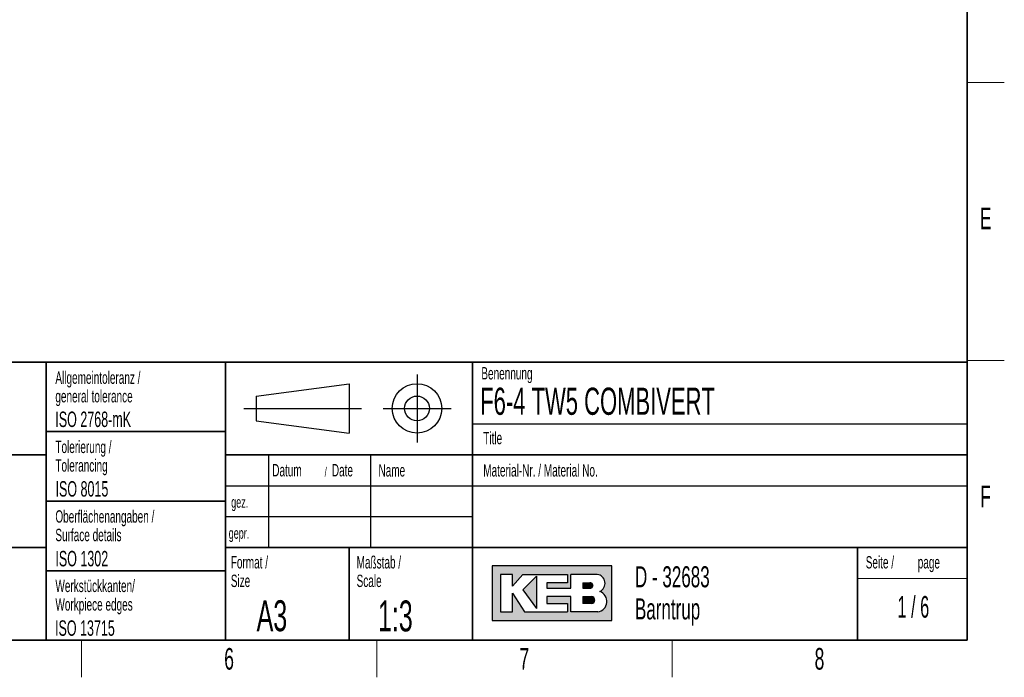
# Model space of a CAD drawing. Header units: millimetres. Extents: x 5 to 418, y 2 to 292.
# Tile 41 of 53: x 255 to 414, y 6 to 112. Entities that reach past the tile are written whole.
import ezdxf

# ---------------------------------------------------------------- set-up
doc = ezdxf.new("R2010")
doc.units = ezdxf.units.MM
doc.layers.add('SLD-0', color=7, linetype='Continuous')
doc.styles.add('SLDTEXTSTYLE0', font='TXT', dxfattribs={"width": 0.605})
doc.styles.add('SLDTEXTSTYLE1', font='TXT', dxfattribs={"width": 0.563})

# ---------------------------------------------------------------- blocks, each defined once
blk = doc.blocks.new('SW_NOTE_0_7')
at = {"layer": 'SLD-0', "color": 0, "char_height": 2, "attachment_point": 1, "style": 'SLDTEXTSTYLE0'}
for s, insert in [('Keine Maße aus der Zeichnung abnehmen. /', (0, 2.5781354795)), ('Do not scale.', (0, -0.9218646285))]:
    blk.add_mtext(s, dxfattribs=dict(at, insert=insert))
blk = doc.blocks.new('SW_NOTE_0_9')
at = {"layer": 'SLD-0', "color": 0, "char_height": 2, "attachment_point": 1, "style": 'SLDTEXTSTYLE0'}
for s, insert in [('Werkstückkanten/', (0, 2.5781354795)), ('Workpiece edges', (0, -0.4218645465))]:
    blk.add_mtext(s, dxfattribs=dict(at, insert=insert))
blk = doc.blocks.new('SW_NOTE_0_10')
at = {"layer": 'SLD-0', "color": 0, "char_height": 2, "attachment_point": 1, "style": 'SLDTEXTSTYLE0'}
for s, insert in [('Oberflächenangaben /', (0, 2.5781354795)), ('Surface details', (0, -0.4218645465))]:
    blk.add_mtext(s, dxfattribs=dict(at, insert=insert))
blk = doc.blocks.new('SW_NOTE_0_11')
at = {"layer": 'SLD-0', "color": 0, "char_height": 2, "attachment_point": 1, "style": 'SLDTEXTSTYLE0'}
for s, insert in [('Tolerierung /', (0, 2.5781354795)), ('Tolerancing', (0, -0.4218645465))]:
    blk.add_mtext(s, dxfattribs=dict(at, insert=insert))
blk = doc.blocks.new('SW_NOTE_0_12')
at = {"layer": 'SLD-0', "color": 0, "char_height": 2, "attachment_point": 1, "style": 'SLDTEXTSTYLE0'}
for s, insert in [('Allgemeintoleranz /', (0, 2.5781354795)), ('general tolerance', (0, -0.4218645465))]:
    blk.add_mtext(s, dxfattribs=dict(at, insert=insert))
blk = doc.blocks.new('SW_NOTE_0_13')
at = {"layer": 'SLD-0', "color": 0, "char_height": 2, "attachment_point": 1, "style": 'SLDTEXTSTYLE0'}
for s, insert in [('Format /', (0, 2.5781354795)), ('Size', (0, -0.4218645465))]:
    blk.add_mtext(s, dxfattribs=dict(at, insert=insert))
blk = doc.blocks.new('SW_NOTE_0_14')
at = {"layer": 'SLD-0', "color": 0, "attachment_point": 1, "style": 'SLDTEXTSTYLE0'}
for s, insert, char_height in [('Datum', (0, 2.5781354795), 2), ('/', (8.4829859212, 2.0780460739), 1.5), ('Date', (9.6392361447, 2.5781354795), 2)]:
    blk.add_mtext(s, dxfattribs=dict(at, insert=insert, char_height=char_height))
blk = doc.blocks.new('SW_NOTE_0_15')
at = {"layer": 'SLD-0', "color": 0, "char_height": 2, "attachment_point": 1, "style": 'SLDTEXTSTYLE0'}
for s, insert in [('Maßstab /', (0, 2.5781354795)), ('Scale', (0, -0.4218645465))]:
    blk.add_mtext(s, dxfattribs=dict(at, insert=insert))
blk = doc.blocks.new('SW_NOTE_0_16')
at = {"layer": 'SLD-0', "color": 0, "char_height": 3.4, "attachment_point": 1, "style": 'SLDTEXTSTYLE0'}
for s, insert in [('D - 32683', (0, 4.3828303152)), ('Barntrup', (0, -0.8171696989))]:
    blk.add_mtext(s, dxfattribs=dict(at, insert=insert))
blk = doc.blocks.new('SW_NOTE_0_17')
at = {"layer": 'SLD-0', "color": 0, "char_height": 2, "attachment_point": 1, "style": 'SLDTEXTSTYLE0'}
for s, insert in [('Seite /', (0, 2.5781354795)), ('page', (8.413542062, 2.5784205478))]:
    blk.add_mtext(s, dxfattribs=dict(at, insert=insert))

msp = doc.modelspace()

# ---------------------------------------------------------------- hatches: boundary and pattern name
at = {"linetype": 'Continuous'}
h = msp.add_hatch(color=7, dxfattribs=at)
h.paths.add_polyline_path([(331.1423676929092, 15.18257760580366), (350.5207896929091, 15.18257760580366), (350.5207896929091, 24.04128480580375), (331.1423676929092, 24.04128480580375)], flags=0)
edge = h.paths.add_edge_path(flags=0)
edge.add_arc((347.9991875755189, 18.26988521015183), 1.720915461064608, -81.72003226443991, 70.17096003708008, ccw=False)
edge.add_line((348.2470169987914, 16.56690822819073), (348.2293995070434, 16.56675060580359))
edge.add_line((348.2293995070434, 16.56675060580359), (343.8767592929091, 16.56675060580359))
edge.add_line((343.8767592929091, 16.56675060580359), (343.8767592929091, 19.05826200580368))
edge.add_line((343.8767592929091, 19.05826200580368), (340.0010748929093, 19.05826200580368))
edge.add_line((340.0010748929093, 19.05826200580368), (340.0010748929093, 17.95092360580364))
edge.add_line((340.0010748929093, 17.95092360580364), (343.3230900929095, 17.95092360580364))
edge.add_line((343.3230900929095, 17.95092360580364), (343.3230900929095, 16.56675060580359))
edge.add_line((343.3230900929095, 16.56675060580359), (336.4022250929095, 16.56675060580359))
edge.add_line((336.4022250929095, 16.56675060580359), (334.4643828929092, 19.61193120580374))
edge.add_line((334.4643828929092, 19.61193120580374), (334.4643828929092, 16.56675060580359))
edge.add_line((334.4643828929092, 16.56675060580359), (332.5265406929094, 16.56675060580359))
edge.add_line((332.5265406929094, 16.56675060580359), (332.5265406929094, 22.65711180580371))
edge.add_line((332.5265406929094, 22.65711180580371), (334.4643828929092, 22.65711180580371))
edge.add_line((334.4643828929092, 22.65711180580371), (334.4643828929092, 20.71926960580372))
edge.add_line((334.4643828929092, 20.71926960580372), (336.1253904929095, 22.65711180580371))
edge.add_line((336.1253904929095, 22.65711180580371), (343.3230900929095, 22.65711180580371))
edge.add_line((343.3230900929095, 22.65711180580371), (343.3230900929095, 21.27293880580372))
edge.add_line((343.3230900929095, 21.27293880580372), (340.0010748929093, 21.27293880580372))
edge.add_line((340.0010748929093, 21.27293880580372), (340.0010748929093, 20.44243500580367))
edge.add_line((340.0010748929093, 20.44243500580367), (343.8767592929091, 20.44243500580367))
edge.add_line((343.8767592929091, 20.44243500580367), (343.8767592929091, 22.65711180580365))
edge.add_line((343.8767592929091, 22.65711180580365), (348.1497422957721, 22.65711180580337))
edge.add_line((348.1497422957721, 22.65711180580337), (348.151741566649, 22.65711180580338))
edge.add_line((348.151741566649, 22.65711180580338), (348.1521661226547, 22.65713246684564))
edge.add_arc((347.9523797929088, 21.20834406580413), 1.462498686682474, -64.4589412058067, 82.1484933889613, ccw=False)
msp.add_hatch(color=7, dxfattribs=at).paths.add_polyline_path([(338.3400672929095, 17.12041980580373), (338.3400672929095, 22.38027720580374), (336.1253904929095, 20.16560040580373)], flags=0)
h = msp.add_hatch(color=7, dxfattribs=at)
edge = h.paths.add_edge_path(flags=0)
edge.add_line((345.8146014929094, 20.44243500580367), (346.974194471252, 20.44243500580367))
edge.add_arc((347.0534490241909, 20.85768690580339), 0.4227474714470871, 259.1945394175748, 460.8054605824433)
edge.add_line((346.9741944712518, 21.27293880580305), (345.8146014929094, 21.27293880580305))
edge.add_line((345.8146014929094, 21.27293880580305), (345.8146014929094, 20.44243500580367))
h = msp.add_hatch(color=7, dxfattribs=at)
edge = h.paths.add_edge_path(flags=0)
edge.add_line((345.8146014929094, 17.95092360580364), (347.1991847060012, 17.95092360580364))
edge.add_arc((347.1991847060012, 18.50459280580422), 0.5536692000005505, 270.0000000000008, 450.0000000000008)
edge.add_line((347.1991847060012, 19.05826200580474), (347.1703327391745, 19.05826200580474))
edge.add_line((347.1703327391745, 19.05826200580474), (345.8146014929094, 19.05826200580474))
edge.add_line((345.8146014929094, 19.05826200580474), (345.8146014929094, 17.95092360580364))

# ---------------------------------------------------------------- linework, layer by layer
at = {"layer": 'SLD-0', "lineweight": 35}
for p, q in [((408, 12), (408, 282.5)), ((135, 57), (408, 57)), ((259, 57), (259, 12)), ((288, 57), (288, 12)), ((328, 57.0000000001), (328, 12)), ((408, 57), (408, 12)), ((259, 45.75), (288, 45.75)), ((202.5, 42), (259, 42)), ((408, 42), (288, 42)), ((259, 34.5), (288, 34.5)), ((202.5, 27), (259, 27)), ((288, 27), (408, 27)), ((308, 27), (308, 12)), ((390.2572074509, 27), (390.2572074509, 12)), ((259, 23.25), (288, 23.25)), ((26, 12), (408, 12)), ((135, 12), (408, 12))]:
    msp.add_line(p, q, dxfattribs=at)
at = {"layer": 'SLD-0', "lineweight": 18}
for p, q in [((408, 102.25), (414, 102.25)), ((408, 57.25), (414, 57.25)), ((390.2572074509, 22), (408, 22)), ((264.75, 6), (264.75, 12)), ((312.5, 6), (312.5, 12)), ((360.25, 6), (360.25, 12))]:
    msp.add_line(p, q, dxfattribs=at)
at = {"layer": 'SLD-0'}
for p, q in [((319, 55), (319, 44)), ((293, 51.5), (308, 53.5)), ((308, 53.5), (308, 45.5)), ((293, 51.5), (293, 47.5)), ((291, 49.5), (310, 49.5)), ((313.5, 49.5), (324.5, 49.5)), ((293, 47.5), (308, 45.5)), ((328, 47.0000000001), (408, 47.0000000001)), ((295, 42), (295, 27)), ((311.5, 42), (311.5, 27)), ((288, 37), (408, 37)), ((288, 32), (328, 32)), ((348.1497422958, 22.6571118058), (348.1517415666, 22.6571118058)), ((348.1517415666, 22.6571118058), (348.1521661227, 22.6571324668)), ((348.229399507, 16.5667506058), (348.2470169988, 16.5669082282))]:
    msp.add_line(p, q, dxfattribs=at)
at = {"layer": 'SLD-0', "linetype": 'Continuous'}
for p, q in [((350.5207896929, 24.0412848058), (331.1423676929, 24.0412848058)), ((331.1423676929, 24.0412848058), (331.1423676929, 15.1825776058)), ((350.5207896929, 15.1825776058), (350.5207896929, 24.0412848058)), ((334.4643828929, 22.6571118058), (332.5265406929, 22.6571118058)), ((332.5265406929, 22.6571118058), (332.5265406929, 16.5667506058)), ((334.4643828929, 20.7192696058), (336.1253904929, 22.6571118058)), ((334.4643828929, 20.7192696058), (334.4643828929, 22.6571118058)), ((336.1253904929, 22.6571118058), (343.3230900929, 22.6571118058)), ((338.3400672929, 22.3802772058), (336.1253904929, 20.1656004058)), ((338.3400672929, 22.3802772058), (338.3400672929, 17.1204198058)), ((343.3230900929, 22.6571118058), (343.3230900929, 21.2729388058)), ((348.1497422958, 22.6571118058), (343.8767592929, 22.6571118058)), ((343.8767592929, 20.4424350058), (343.8767592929, 22.6571118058)), ((348.1497422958, 22.6571118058), (348.1517415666, 22.6571118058)), ((348.1517415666, 22.6571118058), (348.1521661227, 22.6571324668)), ((340.0010748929, 21.2729388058), (340.0010748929, 20.4424350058)), ((343.3230900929, 21.2729388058), (340.0010748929, 21.2729388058)), ((345.8146014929, 21.2729388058), (346.9741944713, 21.2729388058)), ((345.8146014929, 21.2729388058), (345.8146014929, 20.4424350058)), ((334.4643828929, 16.5667506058), (334.4643828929, 19.6119312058)), ((334.4643828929, 19.6119312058), (336.4022250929, 16.5667506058)), ((336.1253904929, 20.1656004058), (338.3400672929, 17.1204198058)), ((340.0010748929, 20.4424350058), (343.8767592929, 20.4424350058)), ((345.8146014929, 20.4424350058), (346.9741944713, 20.4424350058)), ((340.0010748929, 19.0582620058), (340.0010748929, 17.9509236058)), ((343.8767592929, 19.0582620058), (340.0010748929, 19.0582620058)), ((340.0010748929, 17.9509236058), (343.3230900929, 17.9509236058)), ((343.3230900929, 17.9509236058), (343.3230900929, 16.5667506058)), ((343.8767592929, 16.5667506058), (343.8767592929, 19.0582620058)), ((345.8146014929, 19.0582620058), (347.199184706, 19.0582620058)), ((345.8146014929, 19.0582620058), (345.8146014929, 17.9509236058)), ((347.199184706, 17.9509236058), (345.8146014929, 17.9509236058)), ((347.1703327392, 19.0582620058), (347.199184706, 19.0582620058)), ((332.5265406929, 16.5667506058), (334.4643828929, 16.5667506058)), ((336.4022250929, 16.5667506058), (343.3230900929, 16.5667506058)), ((348.229399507, 16.5667506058), (343.8767592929, 16.5667506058)), ((348.229399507, 16.5667506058), (348.2470169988, 16.5669082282)), ((331.1423676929, 15.1825776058), (350.5207896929, 15.1825776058))]:
    msp.add_line(p, q, dxfattribs=at)
at = {"layer": 'SLD-0'}
for radius in [3.999999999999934, 1.999999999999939]:
    msp.add_circle((319, 49.5), radius, dxfattribs=at)
at = {"layer": 'SLD-0', "linetype": 'Continuous'}
for centre, radius, start, end in [((347.9523797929, 21.2083440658), 1.462498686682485, 295.5410587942, 82.1484933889), ((347.0534490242, 20.8576869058), 0.4227474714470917, 259.1945394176, 100.8054605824), ((347.9991875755, 18.2698852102), 1.720915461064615, 278.2799677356, 70.1709600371), ((347.199184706, 18.5045928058), 0.5536692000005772, 270, 90)]:
    msp.add_arc(centre, radius, start, end, dxfattribs=at)

# ---------------------------------------------------------------- block references
at = {"layer": 'SLD-0'}
for name, p in [('SW_NOTE_0_12', (260.5043854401, 52.9003064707)), ('SW_NOTE_0_11', (260.5022836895, 41.7004098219)), ('SW_NOTE_0_14', (295.5861619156, 37.9261102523)), ('SW_NOTE_0_10', (260.5027641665, 30.4450935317)), ('SW_NOTE_0_13', (288.8790098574, 23.0287702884)), ('SW_NOTE_0_15', (309.2314641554, 23.0287700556)), ('SW_NOTE_0_17', (391.5827404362, 23.0329928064)), ('SW_NOTE_0_16', (354.2591907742, 19.5828264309)), ('SW_NOTE_0_7', (204.4639500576, 20.1508694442)), ('SW_NOTE_0_9', (260.5090753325, 19.2125013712))]:
    msp.add_blockref(name, p, dxfattribs=at)

# ---------------------------------------------------------------- texts
for s, insert, char_height, attachment_point, style in [('E', (410.9815679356, 82.0010772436), 3.5, 2, 'SLDTEXTSTYLE0'), ('Benennung', (329.4092408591, 56.1865848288), 2, 1, 'SLDTEXTSTYLE0'), ('F6-4 TW5 COMBIVERT', (329.222041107, 52.8643539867), 4.4, 1, 'SLDTEXTSTYLE0'), ('ISO 2768-mK', (260.4940938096, 48.9932287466), 2.5, 1, 'SLDTEXTSTYLE0'), ('Title', (329.7169273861, 45.7051426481), 2, 1, 'SLDTEXTSTYLE0'), ('Name', (312.770034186, 40.4793879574), 2, 1, 'SLDTEXTSTYLE0'), ('Material-Nr. / Material No.', (329.7169273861, 40.4793879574), 2, 1, 'SLDTEXTSTYLE0'), ('ISO 8015', (260.5277662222, 37.732972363), 2.5, 1, 'SLDTEXTSTYLE0'), ('F', (410.9536166, 37.0010772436), 3.5, 2, 'SLDTEXTSTYLE0'), ('gez.', (288.9470592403, 35.2328921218), 1.8, 1, 'SLDTEXTSTYLE0'), ('gepr.', (288.5445949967, 30.2118970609), 1.8, 1, 'SLDTEXTSTYLE0'), ('ISO 1302', (260.5038336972, 26.4529504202), 2.5, 1, 'SLDTEXTSTYLE0'), ('1 / 6', (399.2905915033, 19.1523676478), 3.5, 2, 'SLDTEXTSTYLE1'), ('A3', (293.0566699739, 18.4626222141), 5, 1, 'SLDTEXTSTYLE0'), ('1:3', (312.6833009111, 18.426931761), 5, 1, 'SLDTEXTSTYLE0'), ('ISO 13715', (260.4472726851, 15.2160422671), 2.5, 1, 'SLDTEXTSTYLE0'), ('6', (288.6027123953, 10.7429955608), 3.5, 2, 'SLDTEXTSTYLE0'), ('7', (336.3527123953, 10.7429955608), 3.5, 2, 'SLDTEXTSTYLE0'), ('8', (384.1027123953, 10.7429955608), 3.5, 2, 'SLDTEXTSTYLE0')]:
    msp.add_mtext(s, dxfattribs=dict(at, insert=insert, char_height=char_height, attachment_point=attachment_point, style=style))

doc.saveas('drawing.dxf')
